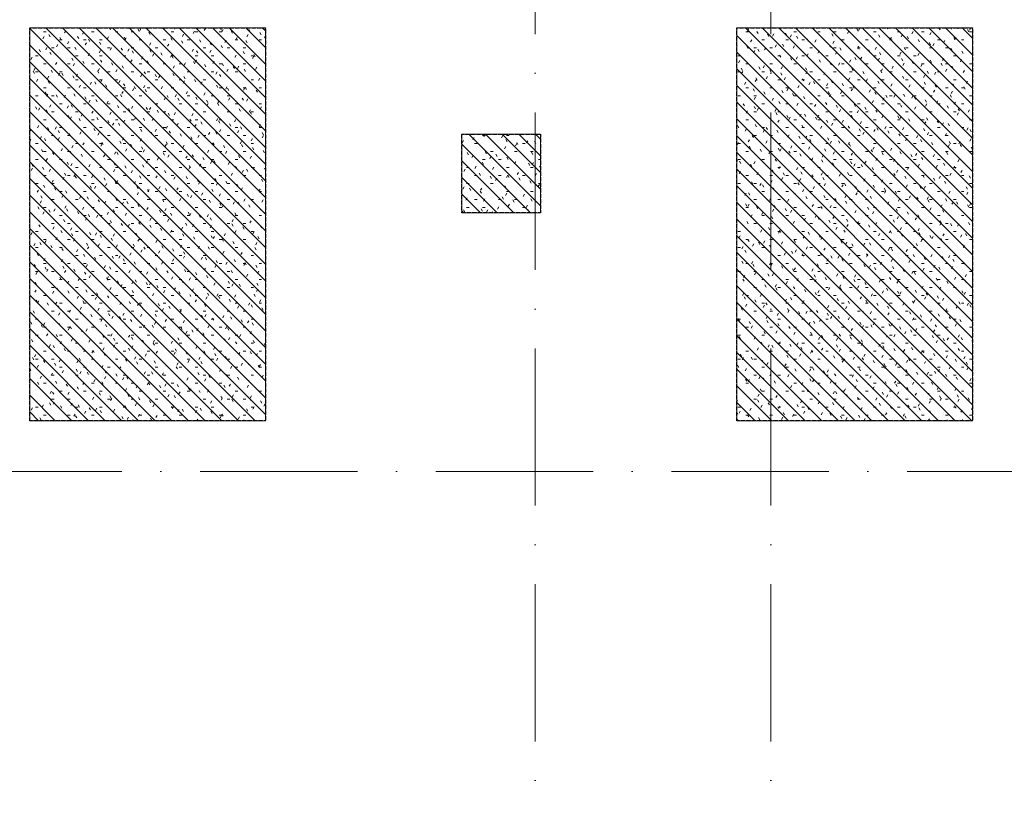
# Model space of a CAD drawing. Header units: millimetres. Extents: x -2694 to 330324, y -17289 to 76899.
# Tile 18 of 142: x 32209 to 44743, y 36844 to 46688. Entities that reach past the tile are written whole.
import ezdxf

# ---------------------------------------------------------------- set-up
doc = ezdxf.new("R2010")
doc.units = ezdxf.units.MM
for name, pattern in [('A_CARA_07', [7, 5, -2]), ('B_CARA_05', [4, 3, -1]), ('IMPORT-A_CARA_15', [760, 500, -130, 0, -130]), ('Čerchovaná 20mm', [3000, 2000, -500, 0, -500])]:
    doc.linetypes.add(name, pattern=pattern)
for name, color, linetype, lineweight in [('CA_OSY', 5, 'IMPORT-A_CARA_15', 13), ('CA_POHHRA18', 9, 'Continuous', 9), ('CA_POHHRA25', 7, 'Continuous', 13), ('CA_ZAKLADY25', 7, 'Continuous', 13), ('CA_ZAKLADY5', 1, 'Continuous', 25)]:
    doc.layers.add(name, color=color, linetype=linetype, lineweight=lineweight)
pattern_1 = [(0, (0, 0), (406.4, 101.6), [33.528, -271.272, 33.528, -271.272, -1625.6]), (0, (0, 0), (406.4, 101.6), [-609.6, 33.528, -576.072, 33.528, -271.272, -711.2]), (0, (0, 0), (406.4, 101.6), [-1524, 33.528, -169.672, 33.528, -474.472]), (120, (152.4, 50.8), (-291.18818, 301.15272), [33.528, -271.272, 33.528, -271.272, -1625.6]), (120, (152.4, 50.8), (-291.18818, 301.15272), [-609.6, 33.528, -576.072, 33.528, -271.272, -711.2]), (120, (152.4, 50.8), (-291.18818, 301.15272), [-1524, 33.528, -169.672, 33.528, -474.472]), (240, (203.2, 254), (-115.21182, -402.75272), [33.528, -271.272, 33.528, -271.272, -1625.6]), (240, (203.2, 254), (-115.21182, -402.75272), [-609.6, 33.528, -576.072, 33.528, -271.272, -711.2]), (240, (203.2, 254), (-115.21182, -402.75272), [-1524, 33.528, -169.672, 33.528, -474.472])]
pattern_2 = [(135, (0, 0), (-106.066, -106.066), [])]

# ---------------------------------------------------------------- blocks, each defined once
blk = doc.blocks.new('11542 TAO základy_rvt-1-BOURÁNÍ STÁVAJÍCÍCH ZÁKLADOVÝCH PRVKŮ')
at = {"layer": 'CA_ZAKLADY25'}
h = blk.add_hatch(dxfattribs=at)
h.set_pattern_fill('FP_8', color=256, style=0, pattern_type=2)
h.set_pattern_definition(pattern_1)
h.paths.add_polyline_path([(32338, 41585), (35338, 41585), (35338, 46585), (32338, 46585)])
h = blk.add_hatch(dxfattribs=at)
h.set_pattern_fill('FP_8', color=256, style=0, pattern_type=2)
h.set_pattern_definition(pattern_1)
h.paths.add_polyline_path([(41338, 41585), (44338, 41585), (44338, 46585), (41338, 46585)])
h = blk.add_hatch(dxfattribs=at)
h.set_pattern_fill('FP_8', color=256, style=0, pattern_type=2)
h.set_pattern_definition(pattern_1)
h.paths.add_polyline_path([(37838, 44230), (38838, 44230), (38838, 45230), (37838, 45230)])
at = {"layer": 'CA_ZAKLADY25', "color": 9, "linetype": 'B_CARA_05', "lineweight": 25}
for p, q in [((32338, 41585), (32338, 46585)), ((32338, 46585), (35338, 46585)), ((35338, 46585), (35338, 41585)), ((41338, 41585), (41338, 46585)), ((41338, 46585), (44338, 46585)), ((44338, 46585), (44338, 41585)), ((37838, 44230), (37838, 45230)), ((37838, 45230), (38838, 45230)), ((38838, 45230), (38838, 44230)), ((38838, 44230), (37838, 44230)), ((35338, 41585), (32338, 41585)), ((44338, 41585), (41338, 41585))]:
    blk.add_line(p, q, dxfattribs=at)
at = {"layer": 'CA_ZAKLADY5', "color": 253, "linetype": 'B_CARA_05', "lineweight": 13}
for p, q in [((35338, 46585), (32338, 46585)), ((32338, 46585), (32338, 41585)), ((35338, 41585), (35338, 46585)), ((44338, 46585), (41338, 46585)), ((41338, 46585), (41338, 41585)), ((44338, 41585), (44338, 46585)), ((38838, 45230), (37838, 45230)), ((37838, 45230), (37838, 44230)), ((38838, 44230), (38838, 45230)), ((37838, 44230), (38838, 44230)), ((32338, 41585), (35338, 41585)), ((41338, 41585), (44338, 41585))]:
    blk.add_line(p, q, dxfattribs=at)

msp = doc.modelspace()

# ---------------------------------------------------------------- hatches: boundary and pattern name
at = {"layer": 'CA_POHHRA18'}
h = msp.add_hatch(dxfattribs=at)
h.set_pattern_fill('FP_191', color=90, style=0, pattern_type=2)
h.set_pattern_definition(pattern_2)
h.paths.add_polyline_path([(32338, 41585.4), (35338, 41585.4), (35338, 46585.4), (32338, 46585.4)])
h = msp.add_hatch(dxfattribs=at)
h.set_pattern_fill('FP_191', color=90, style=0, pattern_type=2)
h.set_pattern_definition(pattern_2)
h.paths.add_polyline_path([(41338, 41585.4), (44338, 41585.4), (44338, 46585.4), (41338, 46585.4)])
h = msp.add_hatch(dxfattribs=at)
h.set_pattern_fill('FP_191', color=90, style=0, pattern_type=2)
h.set_pattern_definition(pattern_2)
h.paths.add_polyline_path([(37838, 44230.4), (38838, 44230.4), (38838, 45230.4), (37838, 45230.4)])

# ---------------------------------------------------------------- linework, layer by layer
at = {"layer": 'CA_OSY', "linetype": 'Čerchovaná 20mm', "lineweight": 9}
for p, q in [((38770, -1496.2), (38770, 75184.5)), ((41770, -1496.2), (41770, 75184.5)), ((-1493.6, 40939.9), (299971.9, 40939.9))]:
    msp.add_line(p, q, dxfattribs=at)
at = {"layer": 'CA_POHHRA25', "linetype": 'A_CARA_07', "lineweight": 9}
for p, q in [((32338, 46585.4), (32338, 41585.4)), ((35338, 46585.4), (32338, 46585.4)), ((35338, 41585.4), (35338, 46585.4)), ((41338, 46585.4), (41338, 41585.4)), ((44338, 46585.4), (41338, 46585.4)), ((44338, 41585.4), (44338, 46585.4)), ((37838, 45230.4), (37838, 44230.4)), ((38838, 45230.4), (37838, 45230.4)), ((38838, 44230.4), (38838, 45230.4)), ((37838, 44230.4), (38838, 44230.4)), ((32338, 41585.4), (35338, 41585.4)), ((41338, 41585.4), (44338, 41585.4))]:
    msp.add_line(p, q, dxfattribs=at)

# ---------------------------------------------------------------- block references
at = {"lineweight": 5}
msp.add_blockref('11542 TAO základy_rvt-1-BOURÁNÍ STÁVAJÍCÍCH ZÁKLADOVÝCH PRVKŮ', (0, 0), dxfattribs=at)

doc.saveas('drawing.dxf')
